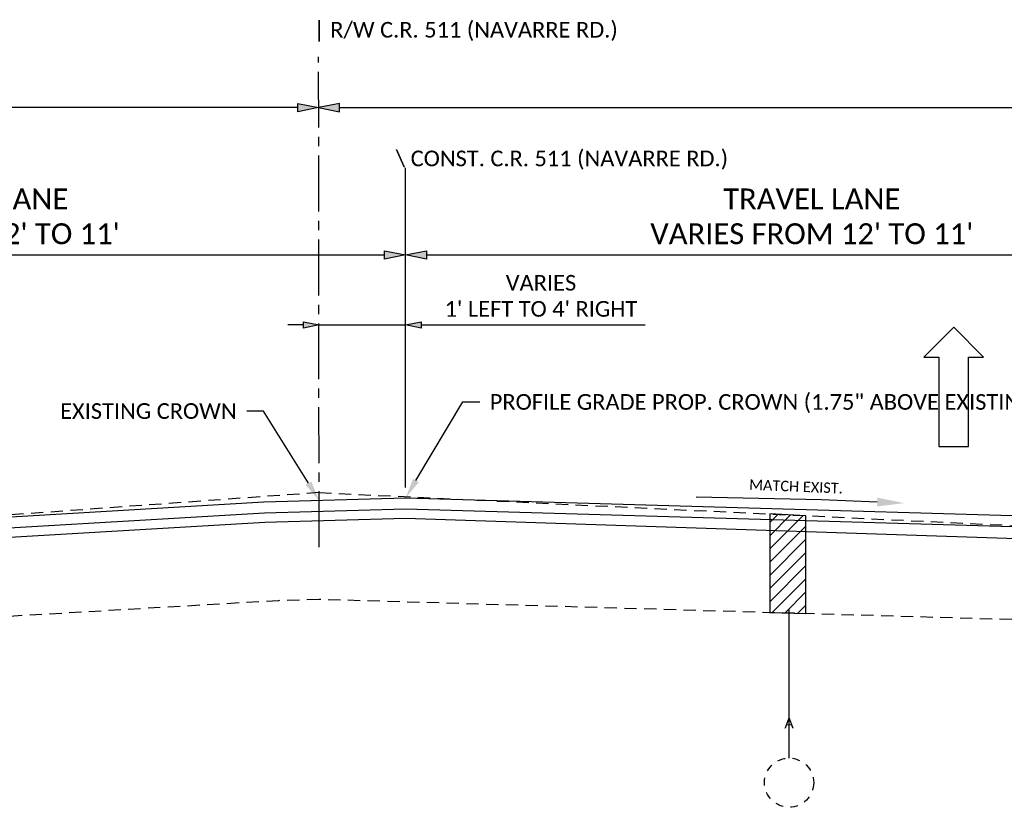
# Model space of a CAD drawing. Header units: feet. Extents: x -1960 to -1731, y 5839 to 5881.
# Tile 2 of 4: x -1934 to -1921, y 5857 to 5867. Entities that reach past the tile are written whole.
import ezdxf
from ezdxf import colors
from ezdxf.entities.mleader import LeaderData, LeaderLine
from ezdxf.math import Vec2, Vec3

# ---------------------------------------------------------------- set-up
doc = ezdxf.new("R2010")
doc.units = ezdxf.units.FT
doc.header["$MEASUREMENT"] = 0
for name, pattern in [('2', [0.1, 0.06, -0.04]), ('CENTER2', [1.125, 0.75, -0.125, 0.125, -0.125]), ('OhDOT_USTN3', [0.22, 0.165, -0.055])]:
    doc.linetypes.add(name, pattern=pattern)
for name, color, linetype in [('SH_Text', 7, 'Continuous'), ('SH_TextM', 7, 'Continuous'), ('XS_X_Pavt', 133, 'OhDOT_USTN3')]:
    doc.layers.add(name, color=color, linetype=linetype)
doc.styles.add('Slanted Normal (0.14) Font 31', font='calibri.ttf', dxfattribs={"height": 0.14})
doc.styles.add('Slanted-Normal', font='calibri.ttf', dxfattribs={"height": 0.14})
doc.styles.add('Straight Normal (0.14) Font 30', font='calibri.ttf', dxfattribs={"height": 0.14})
doc.styles.add('Straight-Normal', font='calibri.ttf', dxfattribs={"height": 0.14})
doc.dimstyles.new('Dec-0  Slanted', dxfattribs={"dimtxt": 0.14, "dimasz": 0.14, "dimexe": 0.07, "dimexo": 0.125, "dimgap": 0.07, "dimtad": 1, "dimdec": 0, "dimzin": 3, "dimdsep": 46, "dimtxsty": 'Slanted-Normal', "dimblk": 'Dim1', "dimcen": 0, "dimclrd": 95, "dimclre": 95, "dimclrt": 7, "dimaunit": 1, "dimadec": 5, "dimazin": 3, "dimtfac": 1, "dimtdec": 0, "dimtmove": 0, "dimatfit": 0, "dimldrblk": 'Dim1', "dimfxl": 1, "dimtolj": 1, "dimtzin": 0, "dimlwd": -1, "dimlwe": -1, "dimarcsym": 0})
doc.dimstyles.new('Dec-0  Straight', dxfattribs={"dimtxt": 0.14, "dimasz": 0.14, "dimexe": 0.07, "dimexo": 0.07, "dimgap": 0.07, "dimtad": 1, "dimdec": 0, "dimzin": 3, "dimdsep": 46, "dimtxsty": 'Straight-Normal', "dimblk": 'Dim1', "dimcen": 0, "dimclrd": 95, "dimclre": 95, "dimclrt": 7, "dimadec": 0, "dimazin": 3, "dimtfac": 1, "dimtdec": 0, "dimtix": 1, "dimtofl": 0, "dimtmove": 1, "dimatfit": 3, "dimldrblk": 'Dim1', "dimfxl": 1, "dimtolj": 1, "dimtzin": 0, "dimlwd": -1, "dimlwe": -1, "dimarcsym": 0})

# ---------------------------------------------------------------- blocks, each defined once
blk = doc.blocks.new('Dim1')
h = blk.add_hatch(color=4)
h.dxf.hatch_style = 1
h.paths.add_polyline_path([(0, 0), (-1, -0.2), (-1, 0.2)])
at = {"color": 4}
blk.add_lwpolyline([(0, 0), (-1, -0.2), (-1, 0.2), (0, 0)], dxfattribs=at)
blk = doc.blocks.new('*D939')
at = {"layer": 'Defpoints', "color": 0, "transparency": 16777216}
for p in [(-1917.876, 5864.263), (-1928.777, 5861.005), (-1917.876, 5860.417)]:
    blk.add_point(p, dxfattribs=at)
at = {"layer": 'SH_TextM', "color": 95, "linetype": 'Continuous', "transparency": 16777216}
for p, q in [((-1928.777, 5861.145), (-1928.777, 5864.403)), ((-1917.876, 5860.557), (-1917.876, 5864.403)), ((-1928.497, 5864.263), (-1918.156, 5864.263))]:
    blk.add_line(p, q, dxfattribs=at)
at = {"layer": 'SH_TextM', "color": 95, "transparency": 16777216, "xscale": 0.28, "yscale": 0.28, "zscale": 0.28, "rotation": 180}
blk.add_blockref('Dim1', (-1928.777, 5864.263), dxfattribs=at)
at = {"layer": 'SH_TextM', "color": 95, "transparency": 16777216, "xscale": 0.28, "yscale": 0.28, "zscale": 0.28}
blk.add_blockref('Dim1', (-1917.876, 5864.263), dxfattribs=at)
at = {"layer": 'SH_TextM', "color": 7, "transparency": 16777216, "insert": (-1923.327, 5864.78), "char_height": 0.28, "width": 7.10705, "attachment_point": 5, "style": 'Slanted Normal (0.14) Font 31'}
blk.add_mtext("\\A1;TRAVEL LANE\\PVARIES FROM 12' TO 11'", dxfattribs=at)
blk = doc.blocks.new('*D940')
at = {"layer": 'Defpoints', "color": 0, "transparency": 16777216}
for p in [(-1928.777, 5864.263), (-1928.777, 5861.005), (-1940.776, 5860.491)]:
    blk.add_point(p, dxfattribs=at)
at = {"layer": 'SH_TextM', "color": 95, "linetype": 'Continuous', "transparency": 16777216}
for p, q in [((-1940.776, 5860.741), (-1940.776, 5864.403)), ((-1928.777, 5861.255), (-1928.777, 5864.403)), ((-1940.496, 5864.263), (-1929.057, 5864.263))]:
    blk.add_line(p, q, dxfattribs=at)
at = {"layer": 'SH_TextM', "color": 95, "transparency": 16777216, "xscale": 0.28, "yscale": 0.28, "zscale": 0.28, "rotation": 180}
blk.add_blockref('Dim1', (-1940.776, 5864.263), dxfattribs=at)
at = {"layer": 'SH_TextM', "color": 95, "transparency": 16777216, "xscale": 0.28, "yscale": 0.28, "zscale": 0.28}
blk.add_blockref('Dim1', (-1928.777, 5864.263), dxfattribs=at)
at = {"layer": 'SH_TextM', "color": 7, "transparency": 16777216, "insert": (-1934.776, 5864.78), "char_height": 0.28, "width": 6.77981, "attachment_point": 5, "style": 'Slanted-Normal'}
blk.add_mtext("\\A1;LEFT TURN LANE \\PVARIES FROM 12' TO 11'", dxfattribs=at)
blk = doc.blocks.new('*D948')
at = {"layer": 'Defpoints', "color": 0, "transparency": 16777216}
for p in [(-1928.777, 5863.325), (-1929.937, 5860.971), (-1928.777, 5861.005)]:
    blk.add_point(p, dxfattribs=at)
at = {"layer": 'SH_TextM', "color": 95, "linetype": 'Continuous', "transparency": 16777216}
for p, q in [((-1930.147, 5863.325), (-1930.357, 5863.325)), ((-1929.937, 5863.325), (-1928.777, 5863.325)), ((-1928.567, 5863.325), (-1925.564, 5863.325))]:
    blk.add_line(p, q, dxfattribs=at)
at = {"layer": 'SH_TextM', "color": 95, "transparency": 16777216, "xscale": 0.21, "yscale": 0.21, "zscale": 0.21}
blk.add_blockref('Dim1', (-1929.937, 5863.325), dxfattribs=at)
at = {"layer": 'SH_TextM', "color": 95, "transparency": 16777216, "xscale": 0.21, "yscale": 0.21, "zscale": 0.21, "rotation": 180}
blk.add_blockref('Dim1', (-1928.777, 5863.325), dxfattribs=at)
at = {"layer": 'SH_TextM', "color": 7, "transparency": 16777216, "insert": (-1926.96, 5863.714), "char_height": 0.21, "attachment_point": 5, "style": 'Slanted-Normal'}
blk.add_mtext("\\A1;VARIES\\P1' LEFT TO 4' RIGHT", dxfattribs=at)

msp = doc.modelspace()

# ---------------------------------------------------------------- hatches: boundary and pattern name
at = {"layer": 'SH_Text'}
h = msp.add_hatch(dxfattribs=at)
h.set_pattern_fill('ACET-2D-ANSI31', color=256)
h.set_pattern_definition([(45, (-71.0695, 0.02058), (-0.0883883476, 0.0883883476), [])])
h.paths.add_polyline_path([(-1923.407, 5860.766), (-1923.89, 5860.789), (-1923.892, 5859.466), (-1923.407, 5859.452)])

# ---------------------------------------------------------------- linework, layer by layer
msp.add_line((-1923.632, 5857.515), (-1923.632, 5859.504), dxfattribs=at)
at = {"layer": 'SH_Text', "linetype": 'CENTER2'}
msp.add_lwpolyline([(-1929.936, 5860.346), (-1929.943, 5866.919)], dxfattribs=at)
at = {"layer": 'SH_Text'}
msp.add_lwpolyline([(-1923.89, 5860.789), (-1923.892, 5859.466), (-1923.407, 5859.452), (-1923.407, 5860.766)], close=True, dxfattribs=at)
at = {"layer": 'SH_Text', "linetype": '2'}
msp.add_circle((-1923.632, 5857.185), 0.33, dxfattribs=at)
at = {"layer": 'SH_TextM', "color": 95, "linetype": 'Continuous'}
for p, q in [((-1930.223, 5866.24), (-1954.417, 5866.24)), ((-1929.663, 5866.24), (-1905.468, 5866.24))]:
    msp.add_line(p, q, dxfattribs=at)
at = {"layer": 'SH_TextM'}
for p, q in [((-1928.777, 5861.828), (-1928.777, 5865.434)), ((-1928.777, 5860.734), (-1912.546, 5860.194))]:
    msp.add_line(p, q, dxfattribs=at)
msp.add_lwpolyline([(-1921.424, 5863.294), (-1921.824, 5862.894), (-1921.624, 5862.894), (-1921.624, 5861.694), (-1921.224, 5861.694), (-1921.224, 5862.894), (-1921.024, 5862.894)], close=True, dxfattribs=at)
for points in [[(-1952.776, 5859.652), (-1938.671, 5860.48), (-1930.676, 5860.95), (-1928.777, 5861.005)], [(-1928.777, 5861.005), (-1915.876, 5860.63)], [(-1952.776, 5859.506), (-1938.663, 5860.335), (-1930.669, 5860.804), (-1928.777, 5860.859)], [(-1928.777, 5860.859), (-1915.876, 5860.484)], [(-1952.776, 5859.381), (-1938.656, 5860.21), (-1930.664, 5860.679), (-1928.777, 5860.734)]]:
    msp.add_lwpolyline(points, dxfattribs=at)
at = {"layer": 'XS_X_Pavt'}
for p, q in [((-1929.936, 5861.076), (-1915.876, 5860.409)), ((-1930.479, 5859.626), (-1946.656, 5858.681)), ((-1929.936, 5859.642), (-1930.479, 5859.626)), ((-1915.876, 5859.233), (-1929.936, 5859.642))]:
    msp.add_line(p, q, dxfattribs=at)
msp.add_lwpolyline([(-1929.936, 5861.076), (-1946.656, 5859.865), (-1946.656, 5858.681)], dxfattribs=at)

# ---------------------------------------------------------------- block references
at = {"layer": 'SH_TextM', "color": 95, "yscale": 0.28, "zscale": 0.28}
for xscale in [0.28, -0.28]:
    msp.add_blockref('Dim1', (-1929.943, 5866.24), dxfattribs=dict(at, xscale=xscale))

# ---------------------------------------------------------------- texts
at = {"layer": 'SH_Text', "insert": (-1923.542, 5861.087), "char_height": 0.14, "width": 2.82258, "attachment_point": 8, "rotation": 357.6677, "style": 'Slanted Normal (0.14) Font 31'}
msp.add_mtext('MATCH EXIST.', dxfattribs=at)
at = {"layer": 'SH_Text', "insert": (-1923.632, 5857.984), "char_height": 0.14, "width": 0.80158, "attachment_point": 5, "style": 'Slanted Normal (0.14) Font 31'}
msp.add_mtext('A', dxfattribs=at)
at = {"layer": 'SH_TextM', "char_height": 0.21, "width": 5.98893, "attachment_point": 1, "style": 'Slanted Normal (0.14) Font 31'}
for s, insert in [('| R/W C.R. 511 (NAVARRE RD.)', (-1930.012, 5867.389)), ('\\\\ CONST. C.R. 511 (NAVARRE RD.)', (-1928.908, 5865.663))]:
    msp.add_mtext(s, dxfattribs=dict(at, insert=insert))

# ---------------------------------------------------------------- dimensions: what is measured, and where the dimension line sits
at = {"layer": 'SH_TextM'}
for base, p1, p2, text, dimstyle, override, picture, middle in [((-1928.777, 5864.263), (-1940.776, 5860.491), (-1928.777, 5861.005), "LEFT TURN LANE \\PVARIES FROM 12' TO 11'", 'Dec-0  Slanted', {"dimpost": "'"}, '*D940', (-1934.776, 5864.78)), ((-1917.876, 5864.263), (-1928.777, 5861.005), (-1917.876, 5860.417), "TRAVEL LANE\\PVARIES FROM 12' TO 11'", 'Dec-0  Straight', {"dimexe": 0.07, "dimpost": "'", "dimtxsty": 'Slanted Normal (0.14) Font 31', "dimse1": 0, "dimse2": 0}, '*D939', (-1923.327, 5864.78)), ((-1928.777, 5863.325), (-1929.937, 5860.971), (-1928.777, 5861.005), "VARIES\\P1' LEFT TO 4' RIGHT", 'Dec-0  Slanted', {"dimpost": "'", "dimse1": 1, "dimse2": 1}, '*D948', (-1926.96, 5863.714))]:
    dim = msp.add_linear_dim(base=base, p1=p1, p2=p2, text=text, dimstyle=dimstyle, override=override, dxfattribs=at)
    dim.commit()
    dim.dimension.update_dxf_attribs({"geometry": picture, "text_midpoint": middle})

# ---------------------------------------------------------------- leaders
at = {"layer": 'SH_Text'}
ml = msp.add_multileader_mtext('Standard', dxfattribs=at)
ml.set_content('', color=256, style='Straight Normal (0.14) Font 30')
ml.set_leader_properties(color=9)
ml.build(insert=Vec2(0, 0))
ml.multileader.update_dxf_attribs({"text_left_attachment_type": 2, "text_right_attachment_type": 2, "dogleg_length": 0.15, "arrow_head_size": 0.36, "scale": 2})
ctx = ml.context
ctx.base_point, ctx.scale, ctx.char_height, ctx.arrow_head_size, ctx.landing_gap_size, ctx.plane_origin, ctx.plane_x_axis, ctx.plane_y_axis = Vec3(-1925.239, 5861.025), 2, 0.28, 0.36, 0.18, Vec3(-1922.089, 5860.935), Vec3(0.999731, -0.023183), Vec3(0.023183, 0.999731)
ctx.left_attachment, ctx.right_attachment = 2, 2
notes = []
notes.append((ctx, [(0, (1, 1, 0), (-1923.195, 5860.977), (-0.999731, 0.023183), 1.684, [(0, [(-1922.089, 5860.935)], 0, [])])]))
ctx.mtext.insert, ctx.mtext.text_direction, ctx.mtext.rotation, ctx.mtext.flow_direction = Vec3(-1925.056, 5861.16), Vec3(0.999731, -0.023183), 6.26, 5
at = {"layer": 'SH_TextM'}
ml = msp.add_multileader_mtext('Standard', dxfattribs=at)
ml.set_content('PROFILE GRADE PROP. CROWN (1.75" ABOVE EXISTING)', color=256, style='Slanted Normal (0.14) Font 31')
ml.set_leader_properties(color=9)
ml.build(insert=Vec2(0, 0))
ml.multileader.update_dxf_attribs({"text_right_attachment_type": 3, "dogleg_length": 0.15, "arrow_head_size": 0.27, "scale": 1.5})
ctx = ml.context
ctx.base_point, ctx.scale, ctx.char_height, ctx.arrow_head_size, ctx.landing_gap_size, ctx.plane_origin = Vec3(-1927.782, 5862.292), 1.5, 0.21, 0.27, 0.135, Vec3(-1928.776, 5861.005)
ctx.right_attachment = 3
notes.append((ctx, [(0, (1, 1, 0), (-1928.007, 5862.292), (1, 0), 0.225, [(0, [(-1928.776, 5861.005)], 0, [])])]))
ctx.mtext.insert, ctx.mtext.width, ctx.mtext.flow_direction = Vec3(-1927.647, 5862.397), 6.21951, 5
ml = msp.add_multileader_mtext('Standard', dxfattribs=at)
ml.set_content('EXISTING CROWN', color=256, style='Slanted Normal (0.14) Font 31')
ml.set_leader_properties(color=9)
ml.build(insert=Vec2(0, 0))
ml.multileader.update_dxf_attribs({"text_right_attachment_type": 3, "dogleg_length": 0.15, "arrow_head_size": 0.27, "scale": 1.5})
ctx = ml.context
ctx.base_point, ctx.scale, ctx.char_height, ctx.arrow_head_size, ctx.landing_gap_size, ctx.plane_origin = Vec3(-1933.711, 5862.17), 1.5, 0.21, 0.27, 0.135, Vec3(-1929.936, 5860.971)
ctx.right_attachment, ctx.text_align_type = 3, 2
notes.append((ctx, [(0, (1, 1, 0), (-1930.683, 5862.17), (-1, 0), 0.225, [(0, [(-1929.936, 5860.971)], 0, [])])]))
ctx.mtext.insert, ctx.mtext.alignment, ctx.mtext.flow_direction = Vec3(-1931.043, 5862.275), 3, 5
for ctx, leaders in notes:
    for number, flags, end, landing, length, lines in leaders:
        leader = LeaderData()
        leader.index, (leader.has_last_leader_line, leader.has_dogleg_vector, leader.attachment_direction) = number, flags
        leader.last_leader_point, leader.dogleg_vector, leader.dogleg_length = Vec3(end), Vec3(landing), length
        for number, points, colour, breaks in lines:
            line = LeaderLine()
            line.index, line.vertices, line.color, line.breaks = number, Vec3.list(points), colors.encode_raw_color(colour), breaks
            leader.lines.append(line)
        ctx.leaders.append(leader)

doc.saveas('drawing.dxf')
